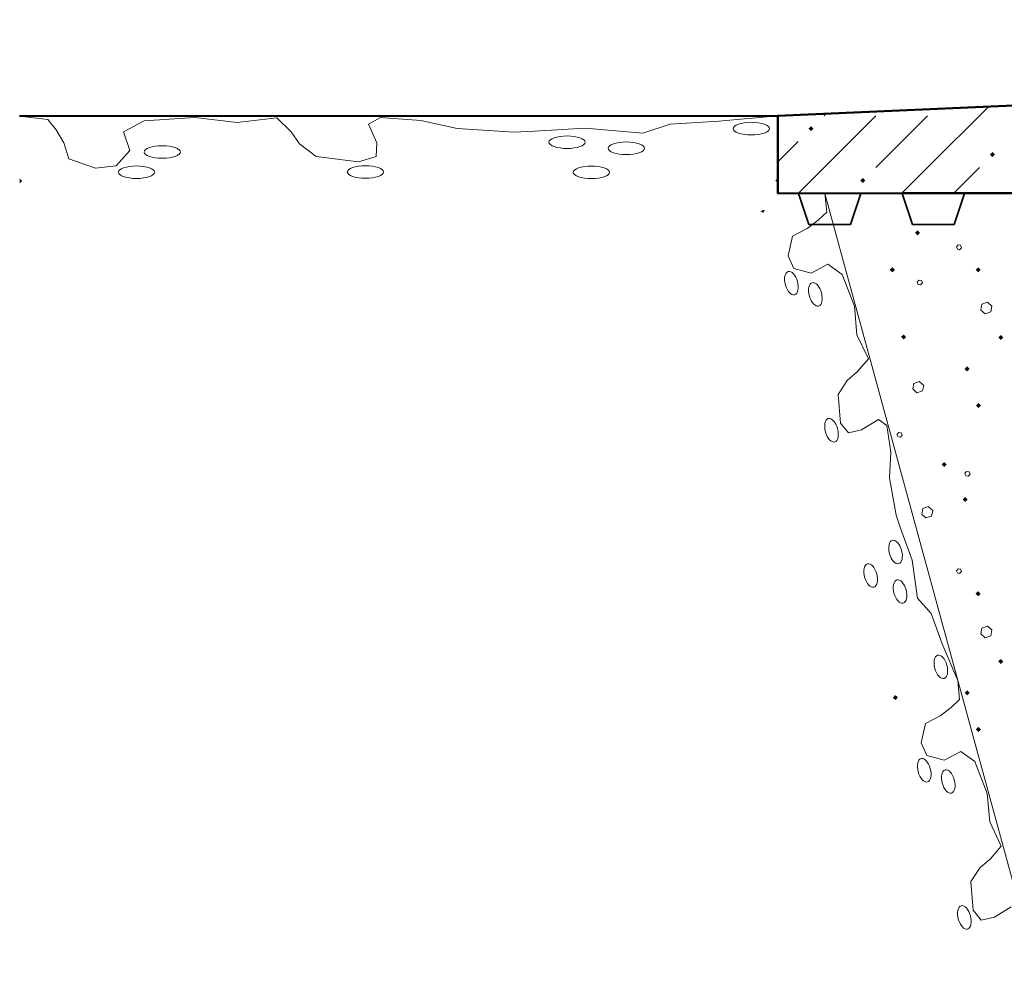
# Model space of a CAD drawing. Header units: millimetres. Extents: x 0 to 21000, y 0 to 14850.
# Tile 36 of 56: x 11499 to 12767, y 10770 to 11998. Entities that reach past the tile are written whole.
import ezdxf

# ---------------------------------------------------------------- set-up
doc = ezdxf.new("R2010")
doc.units = ezdxf.units.MM
for name, color, linetype, lineweight in [('Standard', 7, 'Continuous', 25), ('Стена_ кирп кладка силик нес', 8, 'Continuous', 70), ('Фундаменты общие', 7, 'Continuous', 25)]:
    doc.layers.add(name, color=color, linetype=linetype, lineweight=lineweight)

msp = doc.modelspace()

# ---------------------------------------------------------------- linework, layer by layer
at = {"layer": 'Standard', "color": 7, "linetype": 'Continuous', "lineweight": 13, "transparency": 33554687}
for p, q in [((11499.4, 11873.7), (12475.3, 11874.3)), ((12399.2, 11867.3), (12475.3, 11874.3)), ((12475.3, 11874.3), (12475.3, 11874.3)), ((12601.3, 11874.4), (12501.3, 11774.4)), ((12537.2, 11877), (12534.7, 11874.4)), ((12668, 11874.4), (12601.3, 11807.8)), ((12668, 11807.8), (12746.3, 11886)), ((11499.4, 11873.7), (11535.6, 11869.4)), ((11535.6, 11869.4), (11546.3, 11856.2)), ((11633.1, 11853.5), (11659.5, 11867.6)), ((11659.5, 11867.6), (11724.9, 11872.2)), ((11724.9, 11872.2), (11779.5, 11865.7)), ((11779.5, 11865.7), (11830.3, 11871.7)), ((11830.3, 11871.7), (11848.8, 11853.5)), ((11948.3, 11863.7), (11963.9, 11872.2)), ((11959.1, 11839.4), (11948.3, 11863.7)), ((11963.9, 11872.2), (12015.7, 11868.1)), ((12015.7, 11868.1), (12062.5, 11858)), ((12301.6, 11852.1), (12336.7, 11863.7)), ((12336.7, 11863.7), (12399.2, 11867.3)), ((11546.3, 11856.2), (11556.1, 11839.7)), ((11641, 11829.7), (11633.1, 11853.5)), ((11848.8, 11853.5), (11859.6, 11838.2)), ((12062.5, 11858), (12135.7, 11853.4)), ((12135.7, 11853.4), (12162.1, 11854.5)), ((12162.1, 11854.5), (12227.4, 11858.4)), ((12227.4, 11858.4), (12301.6, 11852.1)), ((11556.1, 11839.7), (11562.9, 11818.9)), ((11859.6, 11838.2), (11881, 11822.1)), ((11958.1, 11821.9), (11959.1, 11839.4)), ((12475.3, 11815.1), (12501.3, 11841.1)), ((11623.4, 11809.7), (11641, 11829.7)), ((11562.9, 11818.9), (11597.1, 11807.1)), ((11881, 11822.1), (11935.7, 11815.2)), ((11935.7, 11815.2), (11958.1, 11821.9)), ((11597.1, 11807.1), (11623.4, 11809.7)), ((12668, 11807.8), (12634.9, 11774.7)), ((12734.7, 11807.8), (12701.8, 11774.9)), ((12535.9, 11774.5), (13903.6, 6760.9)), ((12535.9, 11774.5), (12538.1, 11750.2)), ((12538.1, 11750.2), (12527.2, 11739.8)), ((12527.2, 11739.8), (12513, 11729.2)), ((12513, 11729.2), (12494.1, 11719.3)), ((12494.1, 11719.3), (12488.7, 11694.3)), ((12488.7, 11694.3), (12495.8, 11678)), ((12495.8, 11678), (12518.2, 11672)), ((12518.2, 11672), (12539.7, 11683.3)), ((12539.7, 11683.3), (12557.9, 11670.1)), ((12557.9, 11670.1), (12573.8, 11629.3)), ((12573.8, 11629.3), (12577.1, 11592.5)), ((12577.1, 11592.5), (12591.7, 11561.4)), ((12591.7, 11561.4), (12577.4, 11544.7)), ((12577.4, 11544.7), (12564.5, 11533.8)), ((12564.5, 11533.8), (12552.8, 11515.8)), ((12552.8, 11515.8), (12555.7, 11478.9)), ((12583.1, 11470.2), (12604.7, 11483.5)), ((12604.7, 11483.5), (12615.5, 11475.7)), ((12555.7, 11478.9), (12566, 11466.2)), ((12566, 11466.2), (12583.1, 11470.2)), ((12615.5, 11475.7), (12620.6, 11441.4)), ((12620.6, 11441.4), (12619, 11408.6)), ((12619, 11408.6), (12627.4, 11360.4)), ((12627.4, 11360.4), (12633.1, 11343.8)), ((12633.1, 11343.8), (12648.3, 11302.8)), ((12648.3, 11302.8), (12655.1, 11253.5)), ((12655.1, 11253.5), (12672.4, 11234)), ((12672.4, 11234), (12686.8, 11194.8)), ((12686.8, 11194.8), (12706.9, 11147.8)), ((12706.9, 11147.8), (12709, 11123.5)), ((12709, 11123.5), (12698.1, 11113.1)), ((12684, 11102.5), (12665.1, 11092.6)), ((12698.1, 11113.1), (12684, 11102.5)), ((12665.1, 11092.6), (12659.6, 11067.6)), ((12659.6, 11067.6), (12666.8, 11051.3)), ((12666.8, 11051.3), (12689.1, 11045.3)), ((12689.1, 11045.3), (12710.7, 11056.6)), ((12710.7, 11056.6), (12728.9, 11043.4)), ((12728.9, 11043.4), (12744.8, 11002.6)), ((12744.8, 11002.6), (12748.1, 10965.8)), ((12748.1, 10965.8), (12762.7, 10934.7)), ((12762.7, 10934.7), (12748.4, 10918)), ((12748.4, 10918), (12735.5, 10907.1)), ((12735.5, 10907.1), (12723.7, 10889.1)), ((12723.7, 10889.1), (12726.6, 10852.2)), ((12726.6, 10852.2), (12737, 10839.5)), ((12754, 10843.5), (12775.6, 10856.8)), ((12737, 10839.5), (12754, 10843.5))]:
    msp.add_line(p, q, dxfattribs=at)
at = {"layer": 'Standard', "color": 7, "linetype": 'Continuous', "lineweight": 50, "transparency": 33554687}
msp.add_line((12475.3, 11874.3), (11499.4, 11873.7), dxfattribs=at)
at = {"layer": 'Standard', "color": 7, "linetype": 'Continuous', "lineweight": 35, "transparency": 33554687}
for p, q in [((12475.3, 11774.3), (15142, 11773.7)), ((12475.3, 11774.3), (12502, 11774.3)), ((12502, 11774.3), (12515.3, 11734.3)), ((12568.6, 11734.3), (12582, 11774.3)), ((12582, 11774.3), (12635.3, 11774.3)), ((12635.3, 11774.3), (12648.6, 11734.3)), ((12702, 11734.3), (12715.3, 11774.3)), ((12715.3, 11774.3), (12768.6, 11774.3)), ((12515.3, 11734.3), (12568.6, 11734.3)), ((12648.6, 11734.3), (12702, 11734.3))]:
    msp.add_line(p, q, dxfattribs=at)
at = {"layer": 'Standard', "color": 7, "linetype": 'Continuous', "lineweight": 13, "transparency": 33554687}
for centre, major_axis, ratio in [((12441.1, 11857.8), (23.4, 0), 0.345141), ((12204, 11840.3), (23.4, 0), 0.345141), ((12280.2, 11832.5), (23.4, 0), 0.345141), ((11682.9, 11827.7), (23.4, 0), 0.345141), ((11649.8, 11801.7), (23.4, 0), 0.345141), ((11944.5, 11801.9), (23.4, 0), 0.345141), ((12235.3, 11801.5), (23.4, 0), 0.345141), ((12492.7, 11659), (4.1, -15), 0.518484), ((12523.6, 11644.5), (4.1, -15), 0.518484), ((12544.3, 11469.7), (4.1, -15), 0.518484), ((12626.7, 11313.1), (4.1, -15), 0.518484), ((12594.7, 11282.8), (4.1, -15), 0.518484), ((12632.5, 11262.2), (4.1, -15), 0.518484), ((12685, 11165.4), (4.1, -15), 0.518484), ((12663.7, 11032.3), (4.1, -15), 0.518484), ((12694.6, 11017.8), (4.1, -15), 0.518484), ((12715.3, 10843), (4.1, -15), 0.518484)]:
    msp.add_ellipse(centre, major_axis=major_axis, ratio=ratio, dxfattribs=at)
for points in [[(12518, 11854.5), (12514.7, 11857.8), (12518, 11861)], [(12518, 11854.5), (12518, 11861), (12521.2, 11857.8)], [(12751.3, 11821.2), (12748.1, 11824.4), (12751.3, 11827.7)], [(12751.3, 11821.2), (12751.3, 11827.7), (12754.6, 11824.4)], [(11499.5, 11787.1), (11499.5, 11793.6), (11499.5, 11793.6)], [(11499.5, 11787.1), (11499.5, 11793.6), (11502.7, 11790.4)], [(12475.3, 11787.8), (12472.1, 11791), (12475.3, 11794.2)], [(12475.3, 11787.8), (12475.3, 11794.2), (12475.3, 11787.8)], [(12584.7, 11787.9), (12581.4, 11791.1), (12584.7, 11794.4)], [(12584.7, 11787.9), (12584.7, 11794.4), (12587.9, 11791.1)], [(12456.4, 11749.4), (12452.4, 11751.7), (12456.4, 11752.8)], [(12456.4, 11749.4), (12456.4, 11752.8), (12458.7, 11753.4)], [(12625.6, 11123.7), (12623.3, 11125), (12625.6, 11129)], [(12625.6, 11123.7), (12625.6, 11129), (12627.3, 11122.7)], [(12627.3, 11122.7), (12625.6, 11129), (12627.3, 11128)], [(12627.3, 11122.7), (12627.3, 11128), (12629.6, 11126.7)]]:
    msp.add_solid(points, dxfattribs=at)
at = {"layer": 'Стена_ кирп кладка силик нес', "color": 7, "linetype": 'Continuous', "lineweight": 13, "transparency": 33554687}
for p, q in [((12707.2, 11708.2), (12705.1, 11705.7)), ((12705.1, 11705.7), (12706.3, 11702.8)), ((12706.3, 11702.8), (12709.2, 11701.9)), ((12710.5, 11707.8), (12707.2, 11708.2)), ((12709.2, 11701.9), (12711.7, 11704.4)), ((12711.7, 11704.4), (12710.5, 11707.8)), ((12656.7, 11662.8), (12654.7, 11660.3)), ((12654.7, 11660.3), (12655.9, 11657.4)), ((12660.1, 11662.4), (12656.7, 11662.8)), ((12658.8, 11656.9), (12661.3, 11659.4)), ((12661.3, 11659.4), (12660.1, 11662.4)), ((12655.9, 11657.4), (12658.8, 11656.9)), ((12745.1, 11634.4), (12737.6, 11631.9)), ((12750.5, 11629.4), (12745.1, 11634.4)), ((12737.6, 11631.9), (12736.3, 11624.4)), ((12736.3, 11624.4), (12742.2, 11619.4)), ((12742.2, 11619.4), (12749.2, 11621.9)), ((12749.2, 11621.9), (12750.5, 11629.4)), ((12657.2, 11532.4), (12650.1, 11529.9)), ((12663, 11527.4), (12657.2, 11532.4)), ((12650.1, 11529.9), (12648.8, 11522.8)), ((12648.8, 11522.8), (12654.2, 11517.8)), ((12654.2, 11517.8), (12661.3, 11520.3)), ((12661.3, 11520.3), (12663, 11527.4)), ((12630.9, 11466.9), (12628.4, 11464.4)), ((12628.4, 11464.4), (12629.7, 11461.5)), ((12629.7, 11461.5), (12633, 11460.7)), ((12633.8, 11466.5), (12630.9, 11466.9)), ((12633, 11460.7), (12635.1, 11463.2)), ((12635.1, 11463.2), (12633.8, 11466.5)), ((12718, 11416.5), (12715.9, 11414.4)), ((12715.9, 11414.4), (12717.2, 11411.1)), ((12717.2, 11411.1), (12720.1, 11410.7)), ((12721.3, 11416.1), (12718, 11416.5)), ((12720.1, 11410.7), (12722.6, 11413.2)), ((12722.6, 11413.2), (12721.3, 11416.1)), ((12661.7, 11369), (12660.5, 11361.5)), ((12668.8, 11371.5), (12661.7, 11369)), ((12674.7, 11366.5), (12668.8, 11371.5)), ((12660.5, 11361.5), (12665.9, 11356.9)), ((12665.9, 11356.9), (12673, 11359.4)), ((12673, 11359.4), (12674.7, 11366.5)), ((12707.2, 11291.5), (12705.1, 11289)), ((12710.5, 11291.1), (12707.2, 11291.5)), ((12705.1, 11289), (12706.3, 11286.1)), ((12706.3, 11286.1), (12709.2, 11285.3)), ((12709.2, 11285.3), (12711.7, 11287.8)), ((12711.7, 11287.8), (12710.5, 11291.1)), ((12737.6, 11215.3), (12736.3, 11207.8)), ((12745.1, 11217.8), (12737.6, 11215.3)), ((12750.5, 11212.8), (12745.1, 11217.8)), ((12736.3, 11207.8), (12742.2, 11202.8)), ((12742.2, 11202.8), (12749.2, 11205.3)), ((12749.2, 11205.3), (12750.5, 11212.8))]:
    msp.add_line(p, q, dxfattribs=at)
for points in [[(12655.1, 11720.4), (12651.8, 11723.6), (12655.1, 11726.9)], [(12655.1, 11720.4), (12655.1, 11726.9), (12658.3, 11723.6)], [(12622.6, 11672.9), (12619.3, 11676.1), (12622.6, 11679.4)], [(12622.6, 11672.9), (12622.6, 11679.4), (12625.8, 11676.1)], [(12733, 11672.9), (12729.7, 11676.1), (12733, 11679.4)], [(12733, 11672.9), (12733, 11679.4), (12736.2, 11676.1)], [(12637.2, 11586.6), (12633.9, 11589.9), (12637.2, 11593.1)], [(12637.2, 11586.6), (12637.2, 11593.1), (12640.4, 11589.9)], [(12762.2, 11585.8), (12758.9, 11589), (12762.2, 11592.3)], [(12762.2, 11585.8), (12762.2, 11592.3), (12765.4, 11589)], [(12718.8, 11545.4), (12715.6, 11548.6), (12718.8, 11551.9)], [(12718.8, 11545.4), (12718.8, 11551.9), (12722.1, 11548.6)], [(12733.4, 11498.3), (12730.2, 11501.5), (12733.4, 11504.8)], [(12733.4, 11498.3), (12733.4, 11504.8), (12736.7, 11501.5)], [(12689.2, 11422.4), (12686, 11425.7), (12689.2, 11428.9)], [(12689.2, 11422.4), (12689.2, 11428.9), (12692.5, 11425.7)], [(12716.3, 11377.4), (12713.1, 11380.7), (12716.3, 11383.9)], [(12716.3, 11377.4), (12716.3, 11383.9), (12719.6, 11380.7)], [(12733, 11256.2), (12729.7, 11259.4), (12733, 11262.7)], [(12733, 11256.2), (12733, 11262.7), (12736.2, 11259.4)], [(12762.2, 11169.1), (12758.9, 11172.4), (12762.2, 11175.6)], [(12762.2, 11169.1), (12762.2, 11175.6), (12765.4, 11172.4)], [(12718.8, 11128.7), (12715.6, 11131.9), (12718.8, 11135.2)], [(12718.8, 11128.7), (12718.8, 11135.2), (12722.1, 11131.9)], [(12733.4, 11081.6), (12730.2, 11084.9), (12733.4, 11088.1)], [(12733.4, 11081.6), (12733.4, 11088.1), (12736.7, 11084.9)]]:
    msp.add_solid(points, dxfattribs=at)
at = {"layer": 'Фундаменты общие', "color": 7, "linetype": 'Continuous', "lineweight": 50, "transparency": 33554687}
for p, q in [((15333.3, 11997.9), (12475.3, 11874.3)), ((12475.3, 11874.3), (12475.3, 11774.3)), ((12475.3, 11774.3), (15333.3, 11781.2))]:
    msp.add_line(p, q, dxfattribs=at)

doc.saveas('drawing.dxf')
